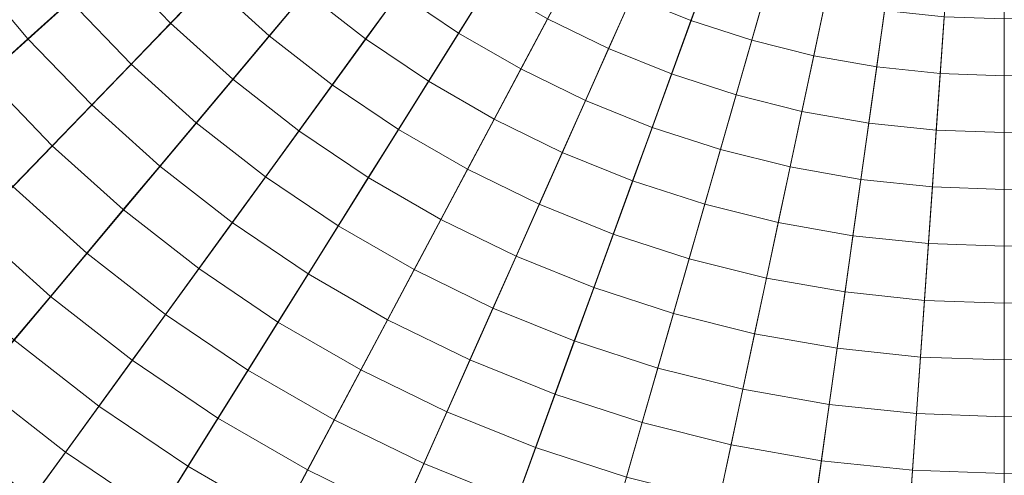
# Model space of a CAD drawing. Header units: centimetres. Extents: x -6.39 to 0.8, y 3.58 to 10.78.
# Tile 220 of 256: x -3.3 to -2.79, y 6.51 to 6.74. Entities that reach past the tile are written whole.
import ezdxf

# ---------------------------------------------------------------- set-up
doc = ezdxf.new("R2010")
doc.units = ezdxf.units.CM
doc.header["$LTSCALE"] = 2.54
doc.layers.add('Lucido design-1', color=7, linetype='Continuous')

# ---------------------------------------------------------------- blocks, each defined once
blk = doc.blocks.new('Gruppo-1')
at = {"color": 142, "linetype": 'Continuous', "lineweight": 9}
for points in [[(-3.58253, 6.56379, -14.60843), (-3.53768, 6.51035, -14.60843), (-2.79496, 7.1791, -14.60843), (-3.58253, 6.56379, -14.60843)], [(-2.79496, 7.1791, -13.70118), (-3.53768, 6.51035, -13.70118), (-3.58253, 6.56379, -13.70118), (-2.79496, 7.1791, -13.70118)], [(-3.53768, 6.51035, -14.60843), (-3.48923, 6.46017, -14.60843), (-2.79496, 7.1791, -14.60843), (-3.53768, 6.51035, -14.60843)], [(-2.79496, 7.1791, -13.70118), (-3.48923, 6.46017, -13.70118), (-3.53768, 6.51035, -13.70118), (-2.79496, 7.1791, -13.70118)], [(-3.48923, 6.46017, -14.60843), (-3.43738, 6.41349, -14.60843), (-2.79496, 7.1791, -14.60843), (-3.48923, 6.46017, -14.60843)], [(-2.79496, 7.1791, -13.70118), (-3.43738, 6.41349, -13.70118), (-3.48923, 6.46017, -13.70118), (-2.79496, 7.1791, -13.70118)], [(-3.43738, 6.41349, -14.60843), (-3.38241, 6.37054, -14.60843), (-2.79496, 7.1791, -14.60843), (-3.43738, 6.41349, -14.60843)], [(-2.79496, 7.1791, -13.70118), (-3.38241, 6.37054, -13.70118), (-3.43738, 6.41349, -13.70118), (-2.79496, 7.1791, -13.70118)], [(-3.38241, 6.37054, -14.60843), (-3.32458, 6.33153, -14.60843), (-2.79496, 7.1791, -14.60843), (-3.38241, 6.37054, -14.60843)], [(-2.79496, 7.1791, -13.70118), (-3.32458, 6.33153, -13.70118), (-3.38241, 6.37054, -13.70118), (-2.79496, 7.1791, -13.70118)], [(-3.32458, 6.33153, -14.60843), (-3.26417, 6.29665, -14.60843), (-2.79496, 7.1791, -14.60843), (-3.32458, 6.33153, -14.60843)], [(-2.79496, 7.1791, -13.70118), (-3.26417, 6.29665, -13.70118), (-3.32458, 6.33153, -13.70118), (-2.79496, 7.1791, -13.70118)], [(-3.26417, 6.29665, -14.60843), (-3.20147, 6.26607, -14.60843), (-2.79496, 7.1791, -14.60843), (-3.26417, 6.29665, -14.60843)], [(-2.79496, 7.1791, -13.70118), (-3.20147, 6.26607, -13.70118), (-3.26417, 6.29665, -13.70118), (-2.79496, 7.1791, -13.70118)], [(-3.20147, 6.26607, -14.60843), (-3.13679, 6.23994, -14.60843), (-2.79496, 7.1791, -14.60843), (-3.20147, 6.26607, -14.60843)], [(-2.79496, 7.1791, -13.70118), (-3.13679, 6.23994, -13.70118), (-3.20147, 6.26607, -13.70118), (-2.79496, 7.1791, -13.70118)], [(-3.13679, 6.23994, -14.60843), (-3.07044, 6.21838, -14.60843), (-2.79496, 7.1791, -14.60843), (-3.13679, 6.23994, -14.60843)], [(-2.79496, 7.1791, -13.70118), (-3.07044, 6.21838, -13.70118), (-3.13679, 6.23994, -13.70118), (-2.79496, 7.1791, -13.70118)], [(-3.07044, 6.21838, -14.60843), (-3.00275, 6.20151, -14.60843), (-2.79496, 7.1791, -14.60843), (-3.07044, 6.21838, -14.60843)], [(-2.79496, 7.1791, -13.70118), (-3.00275, 6.20151, -13.70118), (-3.07044, 6.21838, -13.70118), (-2.79496, 7.1791, -13.70118)], [(-3.00275, 6.20151, -14.60843), (-2.93405, 6.18939, -14.60843), (-2.79496, 7.1791, -14.60843), (-3.00275, 6.20151, -14.60843)], [(-2.79496, 7.1791, -13.70118), (-2.93405, 6.18939, -13.70118), (-3.00275, 6.20151, -13.70118), (-2.79496, 7.1791, -13.70118)], [(-2.93405, 6.18939, -14.60843), (-2.86468, 6.1821, -14.60843), (-2.79496, 7.1791, -14.60843), (-2.93405, 6.18939, -14.60843)], [(-2.79496, 7.1791, -13.70118), (-2.86468, 6.1821, -13.70118), (-2.93405, 6.18939, -13.70118), (-2.79496, 7.1791, -13.70118)], [(-2.86468, 6.1821, -14.60843), (-2.79496, 6.17967, -14.60843), (-2.79496, 7.1791, -14.60843), (-2.86468, 6.1821, -14.60843)], [(-2.79496, 7.1791, -13.70118), (-2.79496, 6.17967, -13.70118), (-2.86468, 6.1821, -13.70118), (-2.79496, 7.1791, -13.70118)], [(-2.79496, 6.17967, -14.60843), (-2.79496, 7.1791, -14.60843), (-2.79496, 7.1791, -14.60843), (-2.79496, 6.17967, -14.60843)], [(-2.79496, 6.17967, -14.60843), (-2.72524, 6.1821, -14.60843), (-2.79496, 7.1791, -14.60843), (-2.79496, 6.17967, -14.60843)], [(-2.79496, 7.1791, -13.70118), (-2.79496, 6.17967, -13.70118), (-2.79496, 6.17967, -13.70118), (-2.79496, 7.1791, -13.70118)], [(-2.79496, 7.1791, -13.70118), (-2.72524, 6.1821, -13.70118), (-2.79496, 6.17967, -13.70118), (-2.79496, 7.1791, -13.70118)]]:
    blk.add_polyline3d(points, dxfattribs=at)
for points in [[(-6.37387, 6.80294, -13.70234), (-6.33891, 6.55421, -13.70234), (-2.79709, 7.17873, -13.70234), (-2.79711, 7.17888, -13.70234)], [(-6.33891, 6.55421, -13.70234), (-6.28669, 6.30852, -13.70234), (-2.79706, 7.17858, -13.70234), (-2.79709, 7.17873, -13.70234)], [(-6.28669, 6.30852, -13.70234), (-6.21746, 6.06707, -13.70234), (-2.79702, 7.17843, -13.70234), (-2.79706, 7.17858, -13.70234)], [(-6.21746, 6.06707, -13.70234), (-6.13155, 5.83103, -13.70234), (-2.79696, 7.17829, -13.70234), (-2.79702, 7.17843, -13.70234)], [(-6.13155, 5.83103, -13.70234), (-6.02938, 5.60157, -13.70234), (-2.7969, 7.17815, -13.70234), (-2.79696, 7.17829, -13.70234)], [(-6.02938, 5.60157, -13.70234), (-5.91146, 5.37979, -13.70234), (-2.79683, 7.17802, -13.70234), (-2.7969, 7.17815, -13.70234)], [(-5.91146, 5.37979, -13.70234), (-5.77836, 5.16678, -13.70234), (-2.79675, 7.17789, -13.70234), (-2.79683, 7.17802, -13.70234)], [(-5.77836, 5.16678, -13.70234), (-5.63072, 4.96357, -13.70234), (-2.79666, 7.17777, -13.70234), (-2.79675, 7.17789, -13.70234)], [(-5.63072, 4.96357, -13.70234), (-5.46926, 4.77115, -13.70234), (-2.79657, 7.17766, -13.70234), (-2.79666, 7.17777, -13.70234)], [(-5.46926, 4.77115, -13.70234), (-5.29478, 4.59047, -13.70234), (-2.79646, 7.17755, -13.70234), (-2.79657, 7.17766, -13.70234)], [(-5.29478, 4.59047, -13.70234), (-5.10811, 4.42239, -13.70234), (-2.79635, 7.17745, -13.70234), (-2.79646, 7.17755, -13.70234)], [(-5.10811, 4.42239, -13.70234), (-4.91018, 4.26775, -13.70234), (-2.79623, 7.17735, -13.70234), (-2.79635, 7.17745, -13.70234)], [(-4.91018, 4.26775, -13.70234), (-4.70194, 4.12729, -13.70234), (-2.79611, 7.17727, -13.70234), (-2.79623, 7.17735, -13.70234)], [(-4.70194, 4.12729, -13.70234), (-4.48441, 4.0017, -13.70234), (-2.79597, 7.17719, -13.70234), (-2.79611, 7.17727, -13.70234)], [(-4.48441, 4.0017, -13.70234), (-4.25865, 3.89159, -13.70234), (-2.79584, 7.17713, -13.70234), (-2.79597, 7.17719, -13.70234)], [(-4.25865, 3.89159, -13.70234), (-4.02576, 3.7975, -13.70234), (-2.7957, 7.17707, -13.70234), (-2.79584, 7.17713, -13.70234)], [(-4.02576, 3.7975, -13.70234), (-3.78688, 3.71988, -13.70234), (-2.79556, 7.17702, -13.70234), (-2.7957, 7.17707, -13.70234)], [(-3.78688, 3.71988, -13.70234), (-3.54316, 3.65911, -13.70234), (-2.79541, 7.17699, -13.70234), (-2.79556, 7.17702, -13.70234)], [(-3.54316, 3.65911, -13.70234), (-3.29579, 3.6155, -13.70234), (-2.79526, 7.17696, -13.70234), (-2.79541, 7.17699, -13.70234)], [(-3.29579, 3.6155, -13.70234), (-3.04599, 3.58924, -13.70234), (-2.79511, 7.17695, -13.70234), (-2.79526, 7.17696, -13.70234)], [(-3.04599, 3.58924, -13.70234), (-2.79496, 3.58048, -13.70234), (-2.79496, 7.17694, -13.70234), (-2.79511, 7.17695, -13.70234)], [(-2.79496, 3.58048, -13.70234), (-2.54393, 3.58924, -13.70234), (-2.79481, 7.17695, -13.70234), (-2.79496, 7.17694, -13.70234)], [(-2.79496, 3.58048, -13.70234), (-2.79496, 7.17694, -13.70234), (-2.79496, 7.17694, -13.70234)], [(-3.3015, 6.78335, -12.62922), (-3.27266, 6.74898, -12.62922), (-3.29424, 6.72955, -12.63207), (-3.32438, 6.76547, -12.63207)], [(-3.22948, 6.78786, -12.62383), (-3.20113, 6.7585, -12.62383), (-3.22131, 6.7376, -12.62648), (-3.25107, 6.76842, -12.62648)], [(-3.18094, 6.77941, -12.62129), (-3.15212, 6.75346, -12.62129), (-3.1708, 6.73119, -12.62383), (-3.20113, 6.7585, -12.62383)], [(-3.13343, 6.77573, -12.61884), (-3.10447, 6.7531, -12.61884), (-3.12156, 6.72958, -12.62129), (-3.15212, 6.75346, -12.62129)], [(-3.08737, 6.77663, -12.6165), (-3.05859, 6.75721, -12.6165), (-3.074, 6.73255, -12.61884), (-3.10447, 6.7531, -12.61884)], [(-2.97364, 6.77779, -12.61211), (-2.94521, 6.7663, -12.61211), (-2.95516, 6.73896, -12.61426), (-2.98547, 6.7512, -12.61426)], [(-3.25107, 6.76842, -12.62648), (-3.22131, 6.7376, -12.62648), (-3.24149, 6.71671, -12.62922), (-3.27266, 6.74898, -12.62922)], [(-3.32438, 6.76547, -12.63207), (-3.29424, 6.72955, -12.63207), (-3.31581, 6.71013, -12.63502), (-3.34725, 6.7476, -12.63502)], [(-3.01486, 6.76554, -12.61426), (-2.98547, 6.7512, -12.61426), (-2.9973, 6.72463, -12.6165), (-3.02851, 6.73985, -12.6165)], [(-2.94521, 6.7663, -12.61211), (-2.91605, 6.75682, -12.61211), (-2.92407, 6.72885, -12.61426), (-2.95516, 6.73896, -12.61426)], [(-3.20113, 6.7585, -12.62383), (-3.1708, 6.73119, -12.62383), (-3.18948, 6.70894, -12.62648), (-3.22131, 6.7376, -12.62648)], [(-3.15212, 6.75346, -12.62129), (-3.12156, 6.72958, -12.62129), (-3.13864, 6.70607, -12.62383), (-3.1708, 6.73119, -12.62383)], [(-3.05859, 6.75721, -12.6165), (-3.02851, 6.73985, -12.6165), (-3.04217, 6.71417, -12.61884), (-3.074, 6.73255, -12.61884)], [(-2.91605, 6.75682, -12.61211), (-2.88629, 6.74941, -12.61211), (-2.89234, 6.72094, -12.61426), (-2.92407, 6.72885, -12.61426)], [(-3.27266, 6.74898, -12.62922), (-3.24149, 6.71671, -12.62922), (-3.26166, 6.69582, -12.63207), (-3.29424, 6.72955, -12.63207)], [(-3.10447, 6.7531, -12.61884), (-3.074, 6.73255, -12.61884), (-3.0894, 6.70789, -12.62129), (-3.12156, 6.72958, -12.62129)], [(-2.98547, 6.7512, -12.61426), (-2.95516, 6.73896, -12.61426), (-2.96511, 6.71162, -12.6165), (-2.9973, 6.72463, -12.6165)], [(-2.88629, 6.74941, -12.61211), (-2.8561, 6.74408, -12.61211), (-2.86015, 6.71527, -12.61426), (-2.89234, 6.72094, -12.61426)], [(-2.8561, 6.74408, -12.61211), (-2.8256, 6.74088, -12.61211), (-2.82763, 6.71185, -12.61426), (-2.86015, 6.71527, -12.61426)], [(-3.02851, 6.73985, -12.6165), (-2.9973, 6.72463, -12.6165), (-3.00913, 6.69806, -12.61884), (-3.04217, 6.71417, -12.61884)], [(-2.95516, 6.73896, -12.61426), (-2.92407, 6.72885, -12.61426), (-2.93208, 6.70089, -12.6165), (-2.96511, 6.71162, -12.6165)], [(-2.8256, 6.74088, -12.61211), (-2.79496, 6.73981, -12.61211), (-2.79496, 6.71071, -12.61426), (-2.82763, 6.71185, -12.61426)], [(-2.79496, 6.73981, -12.61211), (-2.76432, 6.74088, -12.61211), (-2.76229, 6.71185, -12.61426), (-2.79496, 6.71071, -12.61426)], [(-2.79496, 6.73981, -12.61211), (-2.79496, 6.71071, -12.61426), (-2.79496, 6.71071, -12.61426)], [(-3.22131, 6.7376, -12.62648), (-3.18948, 6.70894, -12.62648), (-3.20815, 6.68668, -12.62922), (-3.24149, 6.71671, -12.62922)], [(-3.29424, 6.72955, -12.63207), (-3.26166, 6.69582, -12.63207), (-3.28182, 6.67494, -12.63502), (-3.31581, 6.71013, -12.63502)], [(-3.1708, 6.73119, -12.62383), (-3.13864, 6.70607, -12.62383), (-3.15572, 6.68256, -12.62648), (-3.18948, 6.70894, -12.62648)], [(-3.12156, 6.72958, -12.62129), (-3.0894, 6.70789, -12.62129), (-3.1048, 6.68325, -12.62383), (-3.13864, 6.70607, -12.62383)], [(-3.074, 6.73255, -12.61884), (-3.04217, 6.71417, -12.61884), (-3.05582, 6.6885, -12.62129), (-3.0894, 6.70789, -12.62129)], [(-2.92407, 6.72885, -12.61426), (-2.89234, 6.72094, -12.61426), (-2.89839, 6.69249, -12.6165), (-2.93208, 6.70089, -12.6165)], [(-2.9973, 6.72463, -12.6165), (-2.96511, 6.71162, -12.6165), (-2.97506, 6.68429, -12.61884), (-3.00913, 6.69806, -12.61884)], [(-2.89234, 6.72094, -12.61426), (-2.86015, 6.71527, -12.61426), (-2.8642, 6.68646, -12.6165), (-2.89839, 6.69249, -12.6165)], [(-3.24149, 6.71671, -12.62922), (-3.20815, 6.68668, -12.62922), (-3.22681, 6.66444, -12.63207), (-3.26166, 6.69582, -12.63207)], [(-3.04217, 6.71417, -12.61884), (-3.00913, 6.69806, -12.61884), (-3.02096, 6.6715, -12.62129), (-3.05582, 6.6885, -12.62129)], [(-2.86015, 6.71527, -12.61426), (-2.82763, 6.71185, -12.61426), (-2.82966, 6.68283, -12.6165), (-2.8642, 6.68646, -12.6165)], [(-3.31581, 6.71013, -12.63502), (-3.28182, 6.67494, -12.63502), (-3.30198, 6.65407, -12.63807), (-3.33737, 6.69071, -12.63807)], [(-3.18948, 6.70894, -12.62648), (-3.15572, 6.68256, -12.62648), (-3.17279, 6.65906, -12.62922), (-3.20815, 6.68668, -12.62922)], [(-3.0894, 6.70789, -12.62129), (-3.05582, 6.6885, -12.62129), (-3.06946, 6.66284, -12.62383), (-3.1048, 6.68325, -12.62383)], [(-2.96511, 6.71162, -12.6165), (-2.93208, 6.70089, -12.6165), (-2.9401, 6.67294, -12.61884), (-2.97506, 6.68429, -12.61884)], [(-2.82763, 6.71185, -12.61426), (-2.79496, 6.71071, -12.61426), (-2.79496, 6.68162, -12.6165), (-2.82966, 6.68283, -12.6165)], [(-2.79496, 6.71071, -12.61426), (-2.76229, 6.71185, -12.61426), (-2.76026, 6.68283, -12.6165), (-2.79496, 6.68162, -12.6165)], [(-2.79496, 6.71071, -12.61426), (-2.79496, 6.68162, -12.6165), (-2.79496, 6.68162, -12.6165)], [(-3.13864, 6.70607, -12.62383), (-3.1048, 6.68325, -12.62383), (-3.1202, 6.65861, -12.62648), (-3.15572, 6.68256, -12.62648)], [(-3.00913, 6.69806, -12.61884), (-2.97506, 6.68429, -12.61884), (-2.985, 6.65697, -12.62129), (-3.02096, 6.6715, -12.62129)], [(-2.93208, 6.70089, -12.6165), (-2.89839, 6.69249, -12.6165), (-2.90444, 6.66404, -12.61884), (-2.9401, 6.67294, -12.61884)], [(-3.26166, 6.69582, -12.63207), (-3.22681, 6.66444, -12.63207), (-3.24547, 6.64221, -12.63502), (-3.28182, 6.67494, -12.63502)], [(-3.05582, 6.6885, -12.62129), (-3.02096, 6.6715, -12.62129), (-3.03278, 6.64495, -12.62383), (-3.06946, 6.66284, -12.62383)], [(-2.89839, 6.69249, -12.6165), (-2.8642, 6.68646, -12.6165), (-2.86824, 6.65766, -12.61884), (-2.90444, 6.66404, -12.61884)], [(-3.20815, 6.68668, -12.62922), (-3.17279, 6.65906, -12.62922), (-3.18986, 6.63557, -12.63207), (-3.22681, 6.66444, -12.63207)], [(-3.1048, 6.68325, -12.62383), (-3.06946, 6.66284, -12.62383), (-3.0831, 6.63719, -12.62648), (-3.1202, 6.65861, -12.62648)], [(-2.97506, 6.68429, -12.61884), (-2.9401, 6.67294, -12.61884), (-2.94811, 6.64499, -12.62129), (-2.985, 6.65697, -12.62129)], [(-2.8642, 6.68646, -12.6165), (-2.82966, 6.68283, -12.6165), (-2.83169, 6.65382, -12.61884), (-2.86824, 6.65766, -12.61884)], [(-2.82966, 6.68283, -12.6165), (-2.79496, 6.68162, -12.6165), (-2.79496, 6.65254, -12.61884), (-2.83169, 6.65382, -12.61884)], [(-2.79496, 6.68162, -12.6165), (-2.76026, 6.68283, -12.6165), (-2.75823, 6.65382, -12.61884), (-2.79496, 6.65254, -12.61884)], [(-3.15572, 6.68256, -12.62648), (-3.1202, 6.65861, -12.62648), (-3.13559, 6.63397, -12.62922), (-3.17279, 6.65906, -12.62922)], [(-2.79496, 6.68162, -12.6165), (-2.79496, 6.65254, -12.61884), (-2.79496, 6.65254, -12.61884)], [(-3.28182, 6.67494, -12.63502), (-3.24547, 6.64221, -12.63502), (-3.26412, 6.61998, -12.63807), (-3.30198, 6.65407, -12.63807)], [(-2.9401, 6.67294, -12.61884), (-2.90444, 6.66404, -12.61884), (-2.91048, 6.63561, -12.62129), (-2.94811, 6.64499, -12.62129)], [(-3.02096, 6.6715, -12.62129), (-2.985, 6.65697, -12.62129), (-2.99494, 6.62966, -12.62383), (-3.03278, 6.64495, -12.62383)], [(-3.22681, 6.66444, -12.63207), (-3.18986, 6.63557, -12.63207), (-3.20692, 6.61209, -12.63502), (-3.24547, 6.64221, -12.63502)], [(-3.06946, 6.66284, -12.62383), (-3.03278, 6.64495, -12.62383), (-3.0446, 6.61841, -12.62648), (-3.0831, 6.63719, -12.62648)], [(-2.90444, 6.66404, -12.61884), (-2.86824, 6.65766, -12.61884), (-2.87229, 6.62887, -12.62129), (-2.91048, 6.63561, -12.62129)], [(-3.17279, 6.65906, -12.62922), (-3.13559, 6.63397, -12.62922), (-3.15098, 6.60935, -12.63207), (-3.18986, 6.63557, -12.63207)], [(-3.1202, 6.65861, -12.62648), (-3.0831, 6.63719, -12.62648), (-3.09674, 6.61154, -12.62922), (-3.13559, 6.63397, -12.62922)], [(-2.86824, 6.65766, -12.61884), (-2.83169, 6.65382, -12.61884), (-2.83372, 6.62482, -12.62129), (-2.87229, 6.62887, -12.62129)], [(-3.30198, 6.65407, -12.63807), (-3.26412, 6.61998, -12.63807), (-3.28276, 6.59776, -12.64122), (-3.32213, 6.6332, -12.64122)], [(-2.985, 6.65697, -12.62129), (-2.94811, 6.64499, -12.62129), (-2.95613, 6.61705, -12.62383), (-2.99494, 6.62966, -12.62383)], [(-2.83169, 6.65382, -12.61884), (-2.79496, 6.65254, -12.61884), (-2.79496, 6.62346, -12.62129), (-2.83372, 6.62482, -12.62129)], [(-2.79496, 6.65254, -12.61884), (-2.75823, 6.65382, -12.61884), (-2.7562, 6.62482, -12.62129), (-2.79496, 6.62346, -12.62129)], [(-2.79496, 6.65254, -12.61884), (-2.79496, 6.62346, -12.62129), (-2.79496, 6.62346, -12.62129)], [(-3.03278, 6.64495, -12.62383), (-2.99494, 6.62966, -12.62383), (-3.00488, 6.60236, -12.62648), (-3.0446, 6.61841, -12.62648)], [(-2.94811, 6.64499, -12.62129), (-2.91048, 6.63561, -12.62129), (-2.91653, 6.60718, -12.62383), (-2.95613, 6.61705, -12.62383)], [(-3.24547, 6.64221, -12.63502), (-3.20692, 6.61209, -12.63502), (-3.22398, 6.58861, -12.63807), (-3.26412, 6.61998, -12.63807)], [(-3.32213, 6.6332, -12.64122), (-3.28276, 6.59776, -12.64122), (-3.3014, 6.57555, -12.64447), (-3.34227, 6.61235, -12.64447)], [(-3.18986, 6.63557, -12.63207), (-3.15098, 6.60935, -12.63207), (-3.16636, 6.58473, -12.63502), (-3.20692, 6.61209, -12.63502)], [(-3.13559, 6.63397, -12.62922), (-3.09674, 6.61154, -12.62922), (-3.11037, 6.5859, -12.63207), (-3.15098, 6.60935, -12.63207)], [(-3.0831, 6.63719, -12.62648), (-3.0446, 6.61841, -12.62648), (-3.05641, 6.59187, -12.62922), (-3.09674, 6.61154, -12.62922)], [(-2.91048, 6.63561, -12.62129), (-2.87229, 6.62887, -12.62129), (-2.87633, 6.60009, -12.62383), (-2.91653, 6.60718, -12.62383)], [(-2.99494, 6.62966, -12.62383), (-2.95613, 6.61705, -12.62383), (-2.96413, 6.58912, -12.62648), (-3.00488, 6.60236, -12.62648)], [(-2.87229, 6.62887, -12.62129), (-2.83372, 6.62482, -12.62129), (-2.83575, 6.59582, -12.62383), (-2.87633, 6.60009, -12.62383)], [(-2.83372, 6.62482, -12.62129), (-2.79496, 6.62346, -12.62129), (-2.79496, 6.5944, -12.62383), (-2.83575, 6.59582, -12.62383)], [(-2.79496, 6.62346, -12.62129), (-2.7562, 6.62482, -12.62129), (-2.75417, 6.59582, -12.62383), (-2.79496, 6.5944, -12.62383)], [(-2.79496, 6.62346, -12.62129), (-2.79496, 6.5944, -12.62383), (-2.79496, 6.5944, -12.62383)], [(-3.26412, 6.61998, -12.63807), (-3.22398, 6.58861, -12.63807), (-3.24102, 6.56515, -12.64122), (-3.28276, 6.59776, -12.64122)], [(-3.0446, 6.61841, -12.62648), (-3.00488, 6.60236, -12.62648), (-3.01481, 6.57506, -12.62922), (-3.05641, 6.59187, -12.62922)], [(-2.95613, 6.61705, -12.62383), (-2.91653, 6.60718, -12.62383), (-2.92257, 6.57876, -12.62648), (-2.96413, 6.58912, -12.62648)], [(-3.20692, 6.61209, -12.63502), (-3.16636, 6.58473, -12.63502), (-3.18174, 6.56012, -12.63807), (-3.22398, 6.58861, -12.63807)], [(-3.15098, 6.60935, -12.63207), (-3.11037, 6.5859, -12.63207), (-3.124, 6.56027, -12.63502), (-3.16636, 6.58473, -12.63502)], [(-3.09674, 6.61154, -12.62922), (-3.05641, 6.59187, -12.62922), (-3.06822, 6.56534, -12.63207), (-3.11037, 6.5859, -12.63207)], [(-2.91653, 6.60718, -12.62383), (-2.87633, 6.60009, -12.62383), (-2.88038, 6.57132, -12.62648), (-2.92257, 6.57876, -12.62648)], [(-3.00488, 6.60236, -12.62648), (-2.96413, 6.58912, -12.62648), (-2.97214, 6.5612, -12.62922), (-3.01481, 6.57506, -12.62922)], [(-3.28276, 6.59776, -12.64122), (-3.24102, 6.56515, -12.64122), (-3.25807, 6.54169, -12.64447), (-3.3014, 6.57555, -12.64447)], [(-2.87633, 6.60009, -12.62383), (-2.83575, 6.59582, -12.62383), (-2.83777, 6.56684, -12.62648), (-2.88038, 6.57132, -12.62648)], [(-2.83575, 6.59582, -12.62383), (-2.79496, 6.5944, -12.62383), (-2.79496, 6.56534, -12.62648), (-2.83777, 6.56684, -12.62648)], [(-2.79496, 6.5944, -12.62383), (-2.75417, 6.59582, -12.62383), (-2.75215, 6.56684, -12.62648), (-2.79496, 6.56534, -12.62648)], [(-2.79496, 6.5944, -12.62383), (-2.79496, 6.56534, -12.62648), (-2.79496, 6.56534, -12.62648)], [(-3.22398, 6.58861, -12.63807), (-3.18174, 6.56012, -12.63807), (-3.19711, 6.53553, -12.64122), (-3.24102, 6.56515, -12.64122)], [(-3.05641, 6.59187, -12.62922), (-3.01481, 6.57506, -12.62922), (-3.02474, 6.54778, -12.63207), (-3.06822, 6.56534, -12.63207)], [(-2.96413, 6.58912, -12.62648), (-2.92257, 6.57876, -12.62648), (-2.92861, 6.55034, -12.62922), (-2.97214, 6.5612, -12.62922)], [(-3.16636, 6.58473, -12.63502), (-3.124, 6.56027, -12.63502), (-3.13762, 6.53465, -12.63807), (-3.18174, 6.56012, -12.63807)], [(-3.11037, 6.5859, -12.63207), (-3.06822, 6.56534, -12.63207), (-3.08003, 6.53883, -12.63502), (-3.124, 6.56027, -12.63502)], [(-2.92257, 6.57876, -12.62648), (-2.88038, 6.57132, -12.62648), (-2.88442, 6.54255, -12.62922), (-2.92861, 6.55034, -12.62922)], [(-3.3014, 6.57555, -12.64447), (-3.25807, 6.54169, -12.64447), (-3.2751, 6.51824, -12.64782), (-3.32003, 6.55335, -12.64782)], [(-3.01481, 6.57506, -12.62922), (-2.97214, 6.5612, -12.62922), (-2.98014, 6.53329, -12.63207), (-3.02474, 6.54778, -12.63207)], [(-2.88038, 6.57132, -12.62648), (-2.83777, 6.56684, -12.62648), (-2.8398, 6.53786, -12.62922), (-2.88442, 6.54255, -12.62922)], [(-2.83777, 6.56684, -12.62648), (-2.79496, 6.56534, -12.62648), (-2.79496, 6.5363, -12.62922), (-2.8398, 6.53786, -12.62922)], [(-2.79496, 6.56534, -12.62648), (-2.75215, 6.56684, -12.62648), (-2.75012, 6.53786, -12.62922), (-2.79496, 6.5363, -12.62922)], [(-3.24102, 6.56515, -12.64122), (-3.19711, 6.53553, -12.64122), (-3.21247, 6.51094, -12.64447), (-3.25807, 6.54169, -12.64447)], [(-3.06822, 6.56534, -12.63207), (-3.02474, 6.54778, -12.63207), (-3.03467, 6.5205, -12.63502), (-3.08003, 6.53883, -12.63502)], [(-2.79496, 6.56534, -12.62648), (-2.79496, 6.5363, -12.62922), (-2.79496, 6.5363, -12.62922)], [(-3.18174, 6.56012, -12.63807), (-3.13762, 6.53465, -12.63807), (-3.15124, 6.50904, -12.64122), (-3.19711, 6.53553, -12.64122)], [(-3.124, 6.56027, -12.63502), (-3.08003, 6.53883, -12.63502), (-3.09183, 6.51232, -12.63807), (-3.13762, 6.53465, -12.63807)], [(-2.97214, 6.5612, -12.62922), (-2.92861, 6.55034, -12.62922), (-2.93464, 6.52194, -12.63207), (-2.98014, 6.53329, -12.63207)], [(-3.32003, 6.55335, -12.64782), (-3.2751, 6.51824, -12.64782), (-3.29213, 6.4948, -12.65127), (-3.33865, 6.53115, -12.65127)], [(-3.02474, 6.54778, -12.63207), (-2.98014, 6.53329, -12.63207), (-2.98815, 6.50538, -12.63502), (-3.03467, 6.5205, -12.63502)], [(-2.92861, 6.55034, -12.62922), (-2.88442, 6.54255, -12.62922), (-2.88846, 6.5138, -12.63207), (-2.93464, 6.52194, -12.63207)], [(-3.25807, 6.54169, -12.64447), (-3.21247, 6.51094, -12.64447), (-3.22783, 6.48636, -12.64782), (-3.2751, 6.51824, -12.64782)], [(-2.88442, 6.54255, -12.62922), (-2.8398, 6.53786, -12.62922), (-2.84182, 6.5089, -12.63207), (-2.88846, 6.5138, -12.63207)], [(-3.08003, 6.53883, -12.63502), (-3.03467, 6.5205, -12.63502), (-3.04459, 6.49323, -12.63807), (-3.09183, 6.51232, -12.63807)], [(-2.8398, 6.53786, -12.62922), (-2.79496, 6.5363, -12.62922), (-2.79496, 6.50726, -12.63207), (-2.84182, 6.5089, -12.63207)], [(-2.79496, 6.5363, -12.62922), (-2.75012, 6.53786, -12.62922), (-2.74809, 6.5089, -12.63207), (-2.79496, 6.50726, -12.63207)], [(-3.19711, 6.53553, -12.64122), (-3.15124, 6.50904, -12.64122), (-3.16485, 6.48344, -12.64447), (-3.21247, 6.51094, -12.64447)], [(-3.13762, 6.53465, -12.63807), (-3.09183, 6.51232, -12.63807), (-3.10363, 6.48582, -12.64122), (-3.15124, 6.50904, -12.64122)], [(-2.98014, 6.53329, -12.63207), (-2.93464, 6.52194, -12.63207), (-2.94068, 6.49355, -12.63502), (-2.98815, 6.50538, -12.63502)], [(-2.79496, 6.5363, -12.62922), (-2.79496, 6.50726, -12.63207), (-2.79496, 6.50726, -12.63207)], [(-3.33865, 6.53115, -12.65127), (-3.29213, 6.4948, -12.65127), (-3.30915, 6.47138, -12.65482), (-3.35727, 6.50897, -12.65482)], [(-2.93464, 6.52194, -12.63207), (-2.88846, 6.5138, -12.63207), (-2.8925, 6.48505, -12.63502), (-2.94068, 6.49355, -12.63502)], [(-3.2751, 6.51824, -12.64782), (-3.22783, 6.48636, -12.64782), (-3.24319, 6.46179, -12.65127), (-3.29213, 6.4948, -12.65127)], [(-3.03467, 6.5205, -12.63502), (-2.98815, 6.50538, -12.63502), (-2.99614, 6.47749, -12.63807), (-3.04459, 6.49323, -12.63807)], [(-3.09183, 6.51232, -12.63807), (-3.04459, 6.49323, -12.63807), (-3.05452, 6.46598, -12.64122), (-3.10363, 6.48582, -12.64122)], [(-2.88846, 6.5138, -12.63207), (-2.84182, 6.5089, -12.63207), (-2.84385, 6.47994, -12.63502), (-2.8925, 6.48505, -12.63502)], [(-3.21247, 6.51094, -12.64447), (-3.16485, 6.48344, -12.64447), (-3.17846, 6.45785, -12.64782), (-3.22783, 6.48636, -12.64782)], [(-3.15124, 6.50904, -12.64122), (-3.10363, 6.48582, -12.64122), (-3.11542, 6.45933, -12.64447), (-3.16485, 6.48344, -12.64447)], [(-2.84182, 6.5089, -12.63207), (-2.79496, 6.50726, -12.63207), (-2.79496, 6.47823, -12.63502), (-2.84385, 6.47994, -12.63502)], [(-2.79496, 6.50726, -12.63207), (-2.74809, 6.5089, -12.63207), (-2.74607, 6.47994, -12.63502), (-2.79496, 6.47823, -12.63502)], [(-2.79496, 6.50726, -12.63207), (-2.79496, 6.47823, -12.63502), (-2.79496, 6.47823, -12.63502)]]:
    blk.add_3dface(points, dxfattribs=at)

msp = doc.modelspace()

# ---------------------------------------------------------------- block references
at = {"layer": 'Lucido design-1', "color": 7}
msp.add_blockref('Gruppo-1', (0, 0), dxfattribs=at)

doc.saveas('drawing.dxf')
